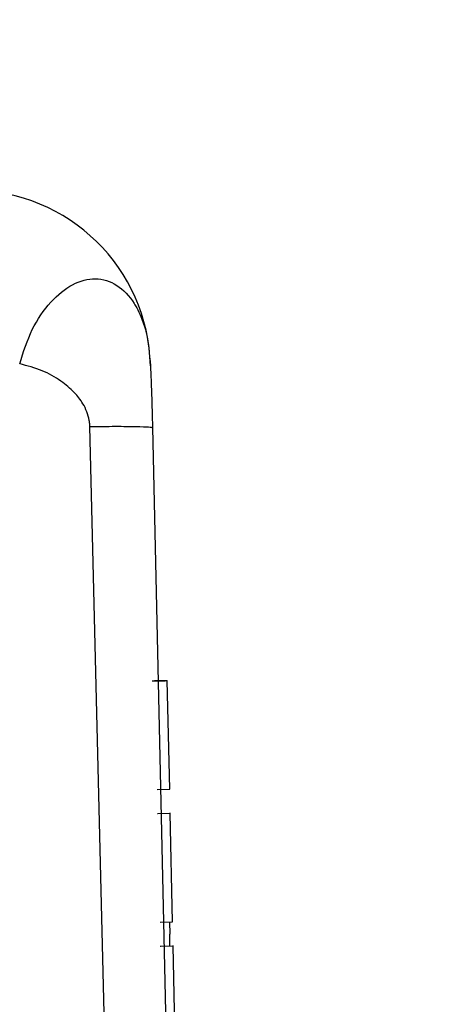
# Model space of a CAD drawing. Header units: inches. Extents: x 170 to 288, y 234 to 248.
# Tile 100 of 192: x 186.0046 to 186.0206, y 243.9161 to 243.9521. Entities that reach past the tile are written whole.
import ezdxf

# ---------------------------------------------------------------- set-up
doc = ezdxf.new("R2010")
doc.units = ezdxf.units.IN
doc.header["$LTSCALE"] = 0.25
doc.header["$MEASUREMENT"] = 0
doc.layers.add('ANNOTATIONS', color=1, linetype='Continuous')
doc.layers.add('SLIM E GUIDE MOTOR LH', color=7, linetype='Continuous')
doc.styles.add('ARIAL', font='arial.ttf', dxfattribs={"height": 0.09375})
doc.dimstyles.new('STANDARD$0', dxfattribs={"dimtxt": 0.09375, "dimasz": 0.09375, "dimexe": 0.03125, "dimexo": 0.046875, "dimgap": 0.09, "dimtad": 0, "dimtih": 1, "dimtoh": 1, "dimdec": 4, "dimzin": 0, "dimdsep": 46, "dimtxsty": 'ARIAL', "dimcen": 0.09, "dimadec": 0, "dimazin": 0, "dimtfac": 1, "dimtdec": 4, "dimtofl": 0, "dimtmove": 0, "dimatfit": 1, "dimfxl": 1, "dimtolj": 1, "dimtzin": 0, "dimarcsym": 0})

# ---------------------------------------------------------------- blocks, each defined once
blk = doc.blocks.new('*D11')
at = {"layer": 'ANNOTATIONS', "color": 0, "lineweight": -2, "transparency": 16777216}
for p, q in [((185.6191465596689, 244.1437778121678), (187.0176164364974, 244.1437778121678)), ((186.9863664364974, 244.0500278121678), (186.9863664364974, 242.3590412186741)), ((186.9863664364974, 240.2331944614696), (186.9863664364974, 241.9241810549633)), ((185.7089299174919, 240.1394444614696), (187.0176164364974, 240.1394444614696))]:
    blk.add_line(p, q, dxfattribs=at)
at = {"layer": 'ANNOTATIONS', "color": 0, "transparency": 16777216}
for points in [[(186.9707414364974, 244.0500278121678), (187.0019914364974, 244.0500278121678), (186.9863664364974, 244.1437778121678)], [(186.9707414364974, 240.2331944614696), (187.0019914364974, 240.2331944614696), (186.9863664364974, 240.1394444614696)]]:
    blk.add_solid(points, dxfattribs=at)
at = {"layer": 'defpoints', "color": 0, "transparency": 16777216}
for p in [(185.5722715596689, 244.1437778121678), (186.9863664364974, 244.1437778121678), (185.6620549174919, 240.1394444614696)]:
    blk.add_point(p, dxfattribs=at)
at = {"layer": 'ANNOTATIONS', "color": 0, "transparency": 16777216, "insert": (186.9863664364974, 242.1416111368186), "char_height": 0.09375, "attachment_point": 5, "style": 'ARIAL'}
blk.add_mtext('\\A1;OPENING \\PHEIGHT', dxfattribs=at)

msp = doc.modelspace()

# ---------------------------------------------------------------- linework, layer by layer
at = {"layer": 'SLIM E GUIDE MOTOR LH'}
for p, q in [((186.0098571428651, 243.8291172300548), (186.0072015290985, 243.9372373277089)), ((186.0094912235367, 243.9371946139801), (186.0119303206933, 243.8291025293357)), ((186.0094840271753, 243.9279337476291), (186.0099546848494, 243.9279439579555)), ((186.0100215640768, 243.927944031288), (186.0095624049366, 243.9279338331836)), ((186.0095739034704, 243.9279338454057), (186.0100330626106, 243.9279440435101)), ((186.0099546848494, 243.9279439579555), (186.0099431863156, 243.9279439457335)), ((186.0099546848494, 243.927942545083), (186.0099546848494, 243.9279439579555)), ((186.0100215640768, 243.927944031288), (186.0100330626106, 243.9279440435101)), ((186.0101211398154, 243.9239774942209), (186.0100330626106, 243.9279440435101)), ((186.0096619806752, 243.9239672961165), (186.0101211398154, 243.9239774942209)), ((186.009670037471, 243.9230858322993), (186.0101292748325, 243.9230960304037)), ((186.0096815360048, 243.9230858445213), (186.010140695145, 243.9230960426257)), ((186.010140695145, 243.9230960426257), (186.0101292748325, 243.9230960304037)), ((186.0102287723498, 243.9191294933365), (186.010140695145, 243.9230960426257)), ((186.0097696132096, 243.9191192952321), (186.0102287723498, 243.9191294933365)), ((186.01011073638, 243.919126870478), (186.0101220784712, 243.918674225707)), ((186.0101316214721, 243.9182456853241), (186.0101220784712, 243.918674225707)), ((186.0097777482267, 243.9182378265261), (186.0102369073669, 243.918248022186)), ((186.0097891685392, 243.9182378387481), (186.0102483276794, 243.9182480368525)), ((186.0102483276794, 243.9182480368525), (186.0102369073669, 243.918248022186)), ((186.0103364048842, 243.9142814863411), (186.0102483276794, 243.9182480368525))]:
    msp.add_line(p, q, dxfattribs=at)
msp.add_arc((186.0028550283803, 243.9393098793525), 0.006561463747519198, 1.27030855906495, 89.99542210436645, dxfattribs=at)
for points, knots in [([(186.0046372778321, 243.9395282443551), (186.0047746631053, 243.9399608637), (186.0050496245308, 243.9408267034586), (186.005756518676, 243.9418361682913), (186.0065609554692, 243.9424938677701), (186.0074165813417, 243.9427146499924), (186.0082064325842, 243.9424744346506), (186.0086840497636, 243.9419716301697), (186.0089444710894, 243.9415329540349), (186.0090985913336, 243.9412103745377), (186.0093283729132, 243.9405456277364), (186.0093803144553, 243.9398909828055), (186.0094148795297, 243.9394553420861)], [0, 0, 0, 0, 0.1248989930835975, 0.2499715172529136, 0.3748621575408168, 0.4998070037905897, 0.6247238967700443, 0.7495927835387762, 0.7712704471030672, 0.812322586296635, 0.8751079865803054, 1, 1, 1, 1]), ([(186.0072015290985, 243.9372373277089), (186.0072015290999, 243.9372373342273), (186.0072015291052, 243.9372373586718), (186.0072015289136, 243.9372374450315), (186.0072015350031, 243.9372377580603), (186.0072013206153, 243.9372389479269), (186.0072014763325, 243.937243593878), (186.0072004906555, 243.9372620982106), (186.0071976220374, 243.9373347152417), (186.0071637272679, 243.9376224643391), (186.0069931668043, 243.9380487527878), (186.0066172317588, 243.9385247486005), (186.0061170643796, 243.938939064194), (186.0054491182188, 243.939316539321), (186.0049161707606, 243.9394555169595), (186.0046372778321, 243.9395282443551)], [0, 0, 0, 0, 5.157739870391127e-06, 1.934152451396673e-05, 6.834005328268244e-05, 0.0002525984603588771, 0.0009694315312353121, 0.003771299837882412, 0.01485789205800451, 0.05857336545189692, 0.2323375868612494, 0.3700793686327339, 0.5478476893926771, 0.7633874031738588, 1, 1, 1, 1]), ([(186.0094148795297, 243.9394553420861), (186.0094202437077, 243.9393628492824), (186.0094312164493, 243.9391736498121), (186.009451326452, 243.9386281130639), (186.0094723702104, 243.9379669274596), (186.009485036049, 243.9374480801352), (186.0094912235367, 243.9371946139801)], [0, 0, 0, 0, 0.2457139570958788, 0.5026223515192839, 0.7570221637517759, 1, 1, 1, 1]), ([(186.0072016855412, 243.937238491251), (186.0075253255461, 243.9372409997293), (186.0081864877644, 243.9372461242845), (186.0089265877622, 243.9372393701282), (186.0094138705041, 243.9372227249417), (186.0094658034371, 243.9372040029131), (186.0094912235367, 243.9371948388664)], [0, 0, 0, 0, 0.2447393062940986, 0.499976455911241, 0.7552487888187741, 1, 1, 1, 1])]:
    msp.add_open_spline(points, degree=3, knots=knots, dxfattribs=at)

# ---------------------------------------------------------------- dimensions: what is measured, and where the dimension line sits
at = {"layer": 'ANNOTATIONS'}
dim = msp.add_linear_dim(base=(186.9863664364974, 244.1437778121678), p1=(185.6620549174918, 240.1394444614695), p2=(185.5722715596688, 244.1437778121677), angle=90, text='OPENING \\PHEIGHT', dimstyle='STANDARD$0', dxfattribs=at)
dim.commit()
dim.dimension.update_dxf_attribs({"geometry": '*D11', "text_midpoint": (186.9863664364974, 242.1416111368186)})

doc.saveas('drawing.dxf')
